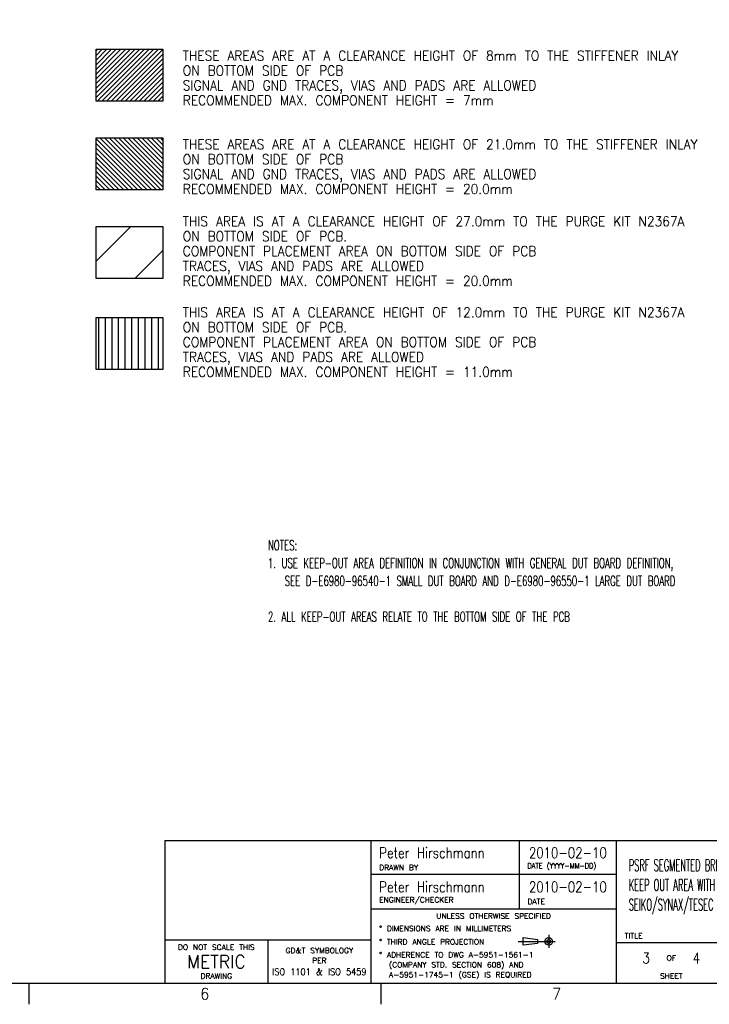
# Model space of a CAD drawing. Header units: inches. Extents: x 0 to 841, y 0 to 594.
# Tile 11 of 13: x 524 to 733, y 0 to 298. Entities that reach past the tile are written whole.
import ezdxf

# ---------------------------------------------------------------- set-up
doc = ezdxf.new("R2010")
doc.units = ezdxf.units.IN
doc.linetypes.add('DOT_CENTER', pattern=[14, 12, -1, 0, -1])
doc.layers.add('1', color=7, linetype='Continuous')
doc.styles.add('CONVERTER_11', font='txt.shx', dxfattribs={"width": 0.63})
doc.styles.add('CONVERTER_13', font='txt.shx', dxfattribs={"width": 0.54})
doc.styles.add('CONVERTER_14', font='txt.shx', dxfattribs={"width": 0.9})
doc.styles.add('CONVERTER_16', font='txt.shx', dxfattribs={"width": 0.81})
doc.styles.add('CONVERTER_18', font='txt.shx', dxfattribs={"width": 1.035})
doc.styles.add('CONVERTER_19', font='complex.shx', dxfattribs={"width": 0.95})
doc.styles.add('CONVERTER_20', font='complex.shx', dxfattribs={"width": 0.5225})

# ---------------------------------------------------------------- blocks, each defined once
blk = doc.blocks.new('TOP__2', base_point=(372.38, 302.18))
at = {"color": 1, "linetype": 'Continuous'}
for centre in [(281.91, 374.57), (289.87, 373.94), (266.19, 372.08), (258.81, 369.02), (281.91, 366.77), (305, 369.02), (252.01, 364.85), (265.42, 363.49), (273.5, 365.95), (290.31, 365.95), (245.94, 359.66), (305.84, 359.51), (317.88, 359.66), (251.44, 354.16), (312.37, 354.16), (323.06, 353.59), (281.91, 351.19), (290.41, 349.85), (236.58, 346.79), (246.09, 347.63), (298.07, 345.94), (327.24, 346.79), (259.66, 339.86), (274.37, 341.9), (289.45, 341.9), (321.71, 340.18), (267.97, 337.63), (295.84, 337.63), (330.29, 339.41), (231.66, 331.65), (239.65, 332.1), (255.75, 332.19), (263.7, 331.23), (300.12, 331.23), (324.16, 332.1), (231.03, 323.69), (238.83, 323.69), (254.41, 323.69), (281.91, 323.69), (309.41, 323.69), (324.99, 323.69), (332.78, 323.69), (263.7, 316.15), (300.12, 316.15), (332.15, 315.73), (239.65, 315.29), (308.06, 315.19), (324.16, 315.29), (267.97, 309.76), (295.84, 309.76), (233.52, 307.97), (242.11, 307.21), (304.16, 307.53), (274.37, 305.48), (289.45, 305.48), (265.74, 301.44), (236.58, 300.6), (317.73, 299.76), (327.24, 300.6), (273.41, 297.54), (281.91, 296.19), (240.75, 293.79), (251.44, 293.23), (312.37, 293.23), (245.94, 287.72), (257.97, 287.87), (317.88, 287.72), (298.39, 283.89), (273.5, 281.44), (281.91, 280.61), (290.31, 281.44), (311.81, 282.54), (258.81, 278.36), (305, 278.36), (297.63, 275.31), (273.95, 273.45), (281.91, 272.82)]:
    blk.add_circle(centre, 3, dxfattribs=at)
for centre, start, end in [((273.95, 373.94), 9, 360), ((273.95, 373.94), 360, 9), ((289.87, 373.94), 171, 180), ((297.63, 372.08), 342, 270), ((297.63, 372.08), 270, 342), ((298.39, 363.49), 337.5, 270), ((311.81, 364.85), 324, 270), ((257.97, 359.51), 33.75, 0), ((257.97, 359.51), 0, 33.75), ((272.77, 357.78), 15, 0), ((281.91, 358.98), 0, 270), ((291.04, 357.78), 345, 270), ((298.39, 363.49), 270, 337.5), ((311.81, 364.85), 270, 324), ((272.77, 357.78), 0, 15), ((281.91, 358.98), 270, 0), ((240.75, 353.59), 54, 0), ((240.75, 353.59), 0, 54), ((264.26, 354.26), 30, 0), ((264.26, 354.26), 0, 30), ((291.04, 357.78), 270, 345), ((299.55, 354.26), 330, 270), ((256.95, 348.65), 45, 0), ((273.41, 349.85), 18, 0), ((299.55, 354.26), 270, 330), ((306.86, 348.65), 315, 270), ((256.95, 348.65), 0, 45), ((265.74, 345.94), 36, 0), ((273.41, 349.85), 0, 18), ((317.73, 347.63), 303.75, 270), ((265.74, 345.94), 0, 36), ((281.91, 343.4), 0, 270), ((306.86, 348.65), 270, 315), ((242.11, 340.18), 67.5, 0), ((242.11, 340.18), 0, 67.5), ((251.34, 341.34), 60, 0), ((251.34, 341.34), 0, 60), ((281.91, 343.4), 270, 0), ((304.16, 339.86), 306, 270), ((312.47, 341.34), 300, 270), ((317.73, 347.63), 270, 303.75), ((233.52, 339.41), 72, 0), ((233.52, 339.41), 0, 72), ((281.91, 335.61), 0, 270), ((304.16, 339.86), 270, 306), ((312.47, 341.34), 270, 300), ((247.82, 332.83), 75, 0), ((247.82, 332.83), 0, 75), ((273.48, 332.12), 45, 0), ((273.48, 332.12), 0, 45), ((281.91, 335.61), 270, 0), ((290.34, 332.12), 315, 270), ((308.06, 332.19), 288, 270), ((316, 332.83), 285, 270), ((332.15, 331.65), 279, 270), ((290.34, 332.12), 270, 315), ((308.06, 332.19), 270, 288), ((316, 332.83), 270, 285), ((332.15, 331.65), 270, 279), ((246.62, 323.69), 90, 0), ((246.62, 323.69), 0, 90), ((262.2, 323.69), 90, 0), ((262.2, 323.69), 0, 90), ((269.99, 323.69), 90, 0), ((269.99, 323.69), 0, 90), ((293.83, 323.69), 270, 180), ((301.62, 323.69), 270, 180), ((317.2, 323.69), 270, 180), ((293.83, 323.69), 180, 270), ((301.62, 323.69), 180, 270), ((317.2, 323.69), 180, 270), ((231.66, 315.73), 99, 90), ((231.66, 315.73), 90, 99), ((247.82, 314.56), 105, 90), ((247.82, 314.56), 90, 105), ((255.75, 315.19), 108, 90), ((255.75, 315.19), 90, 108), ((273.48, 315.26), 135, 90), ((273.48, 315.26), 90, 135), ((290.34, 315.26), 225, 180), ((316, 314.56), 255, 180), ((281.91, 311.77), 180, 90), ((281.91, 311.77), 90, 180), ((290.34, 315.26), 180, 225), ((316, 314.56), 180, 255), ((259.66, 307.53), 126, 90), ((259.66, 307.53), 90, 126), ((321.71, 307.21), 247.5, 180), ((330.29, 307.97), 252, 180), ((251.34, 306.05), 120, 90), ((251.34, 306.05), 90, 120), ((281.91, 303.98), 90, 180), ((281.91, 303.98), 180, 90), ((312.47, 306.05), 240, 180), ((321.71, 307.21), 180, 247.5), ((330.29, 307.97), 180, 252), ((298.07, 301.44), 216, 180), ((312.47, 306.05), 180, 240), ((246.09, 299.76), 123.75, 90), ((246.09, 299.76), 90, 123.75), ((256.95, 298.74), 135, 90), ((256.95, 298.74), 90, 135), ((298.07, 301.44), 180, 216), ((306.86, 298.74), 225, 180), ((290.41, 297.54), 198, 180), ((306.86, 298.74), 180, 225), ((264.26, 293.13), 150, 90), ((264.26, 293.13), 90, 150), ((290.41, 297.54), 180, 198), ((299.55, 293.13), 210, 180), ((323.06, 293.79), 234, 180), ((272.77, 289.6), 165, 90), ((272.77, 289.6), 90, 165), ((291.04, 289.6), 195, 180), ((299.55, 293.13), 180, 210), ((323.06, 293.79), 180, 234), ((281.91, 288.4), 180, 90), ((281.91, 288.4), 90, 180), ((291.04, 289.6), 180, 195), ((305.84, 287.87), 213.75, 180), ((265.42, 283.89), 157.5, 90), ((265.42, 283.89), 90, 157.5), ((305.84, 287.87), 180, 213.75), ((252.01, 282.54), 144, 90), ((252.01, 282.54), 90, 144), ((266.19, 275.31), 162, 90), ((266.19, 275.31), 90, 162), ((289.87, 273.45), 189, 180), ((273.95, 273.45), 351, 0), ((289.87, 273.45), 180, 189)]:
    blk.add_arc(centre, 3, start, end, dxfattribs=at)
at = {"layer": '1', "color": 1}
blk.add_lwpolyline([(379.37, 424.89), (379.37, 413.49), (443.35, 413.49), (443.35, 424.89)], close=True, dxfattribs=at)
blk.add_lwpolyline([(449.62, 179.46), (513.72, 179.46, 0.414214), (516.72, 182.46), (516.72, 193.26, 0.414214), (513.72, 196.26), (449.62, 196.26, 0.414214), (446.62, 193.26), (446.62, 182.46, 0.414214)], format="xyb", close=True, dxfattribs=at)
at = {"layer": '1', "color": 1, "linetype": 'DOT_CENTER'}
blk.add_circle((281.91, 323.69), 50.87, dxfattribs=at)
at = {"layer": '1', "color": 1, "char_height": 3, "attachment_point": 7, "line_spacing_factor": 1.080432}
for s, insert, style in [('MOUNTING HOLES dia 6.0mm (4x) NECESSARY\\PFOR HANDLER APPLICATION ONLY', (380.87, 414.99), 'CONVERTER_13'), ('M3 HOLES IN THE INLAY CAN BE USED\\PFOR A CUSTOMIZED BACKER TO SUPPORT\\PPLUNGER FORCE FROM THE HANDLER', (448.12, 180.96), 'CONVERTER_11')]:
    blk.add_mtext(s, dxfattribs=dict(at, insert=insert, style=style))
blk = doc.blocks.new('front1__3', base_point=(443.76, 352.75))
at = {"layer": '1', "linetype": 'Continuous'}
h = blk.add_hatch(dxfattribs=at)
h.set_pattern_fill('_USER', color=1, angle=45, pattern_type=0)
h.set_pattern_definition([(45, (0, 0), (-0.7071068, 0.7071068), [])])
h.paths.add_polyline_path([(567.39, 288.83), (567.39, 273.12), (547.19, 273.12), (547.19, 288.83)])
h = blk.add_hatch(dxfattribs=at)
h.set_pattern_fill('_USER', color=1, angle=-45, pattern_type=0)
h.set_pattern_definition([(-45, (0, 0), (0.7071068, 0.7071068), [])])
h.paths.add_polyline_path([(567.39, 262.02), (567.39, 246.31), (547.19, 246.31), (547.19, 262.02)])
h = blk.add_hatch(dxfattribs=at)
h.set_pattern_fill('_USER', color=1, scale=12, angle=45, pattern_type=0)
h.set_pattern_definition([(45, (0, 0), (-8.48528, 8.48528), [])])
h.paths.add_polyline_path([(567.39, 235.21), (567.39, 219.5), (547.19, 219.5), (547.19, 235.21)])
h = blk.add_hatch(dxfattribs=at)
h.set_pattern_fill('_USER', color=1, scale=2, angle=90, pattern_type=0)
h.set_pattern_definition([(90, (0, 0), (-2, -8e-16), [])])
h.paths.add_polyline_path([(567.39, 207.7), (567.39, 191.99), (547.19, 191.99), (547.19, 207.7)])
at = {"layer": '1', "color": 7, "linetype": 'Continuous'}
for p, q in [((547.19, 288.83), (567.39, 288.83)), ((547.19, 273.12), (547.19, 288.83)), ((567.39, 288.83), (567.39, 273.12)), ((567.39, 273.12), (547.19, 273.12)), ((547.19, 246.31), (547.19, 262.02)), ((547.19, 262.02), (567.39, 262.02)), ((567.39, 262.02), (567.39, 246.31)), ((567.39, 246.31), (547.19, 246.31)), ((547.19, 219.5), (547.19, 235.21)), ((547.19, 235.21), (567.39, 235.21)), ((567.39, 235.21), (567.39, 219.5)), ((567.39, 219.5), (547.19, 219.5)), ((547.19, 207.7), (567.39, 207.7)), ((547.19, 191.99), (547.19, 207.7)), ((567.39, 207.7), (567.39, 191.99)), ((567.39, 191.99), (547.19, 191.99))]:
    blk.add_line(p, q, dxfattribs=at)
blk.add_blockref('TOP__2', (372.38, 302.18))
at = {"layer": '1', "color": 1, "char_height": 3, "attachment_point": 7, "line_spacing_factor": 0.90036, "style": 'CONVERTER_14'}
for s, insert in [('THESE AREAS ARE AT A CLEARANCE HEIGHT OF 8mm TO THE STIFFENER INLAY\\PON BOTTOM SIDE OF PCB\\PSIGNAL AND GND TRACES, VIAS AND PADS ARE ALLOWED\\PRECOMMENDED MAX. COMPONENT HEIGHT = 7mm', (573.39, 271.9)), ('THESE AREAS ARE AT A CLEARANCE HEIGHT OF 21.0mm TO THE STIFFENER INLAY\\PON BOTTOM SIDE OF PCB\\PSIGNAL AND GND TRACES, VIAS AND PADS ARE ALLOWED\\PRECOMMENDED MAX. COMPONENT HEIGHT = 20.0mm', (573.39, 245.08)), ('THIS AREA IS AT A CLEARANCE HEIGHT OF 27.0mm TO THE PURGE KIT N2367A\\PON BOTTOM SIDE OF PCB.\\PCOMPONENT PLACEMENT AREA ON BOTTOM SIDE OF PCB\\PTRACES, VIAS AND PADS ARE ALLOWED\\PRECOMMENDED MAX. COMPONENT HEIGHT = 20.0mm', (573.39, 217.28)), ('THIS AREA IS AT A CLEARANCE HEIGHT OF 12.0mm TO THE PURGE KIT N2367A\\PON BOTTOM SIDE OF PCB.\\PCOMPONENT PLACEMENT AREA ON BOTTOM SIDE OF PCB\\PTRACES, VIAS AND PADS ARE ALLOWED\\PRECOMMENDED MAX. COMPONENT HEIGHT = 11.0mm', (573.39, 189.77))]:
    blk.add_mtext(s, dxfattribs=dict(at, insert=insert))
blk = doc.blocks.new('2__4', base_point=(462.03, 323.82))
blk.add_blockref('front1__3', (443.76, 352.75))
at = {"layer": '1', "color": 1, "insert": (599.13, 115.73), "char_height": 3, "attachment_point": 7, "line_spacing_factor": 1.080432, "style": 'CONVERTER_11'}
blk.add_mtext('NOTES:\\P1. USE KEEP-OUT AREA DEFINITION IN CONJUNCTION WITH GENERAL DUT BOARD DEFINITION,\\P   SEE D-E6980-96540-1 SMALL DUT BOARD AND D-E6980-96550-1 LARGE DUT BOARD\\P \\P2. ALL KEEP-OUT AREAS RELATE TO THE BOTTOM SIDE OF THE PCB', dxfattribs=at)
blk = doc.blocks.new('rf_stiffener_assy__5', base_point=(462.03, 323.82))
at = {"layer": '1'}
blk.add_blockref('2__4', (462.03, 323.82), dxfattribs=at)
blk = doc.blocks.new('TOP__6', base_point=(444.49, 302.997))
blk.add_blockref('rf_stiffener_assy__5', (462.03, 323.824))
blk = doc.blocks.new('2__7', base_point=(444.49, 303))
blk.add_blockref('TOP__6', (444.49, 303))
blk = doc.blocks.new('N2494-90111-1__8', base_point=(444.49, 302.997))
at = {"layer": '1'}
blk.add_blockref('2__7', (444.49, 302.997), dxfattribs=at)
blk = doc.blocks.new('Drawing_Grid_Zones__9', base_point=(6.35, 6.35))
at = {"layer": '1', "color": 4, "linetype": 'Continuous'}
for p, q in [((526.8625, 6.35), (526.8625, 0)), ((633.225, 6.35), (633.225, 0))]:
    blk.add_line(p, q, dxfattribs=at)
at = {"layer": '1', "color": 4, "char_height": 3.5, "attachment_point": 5, "line_spacing_factor": 1.080432, "style": 'CONVERTER_14'}
for s, insert in [('6', (580.04375, 3.175)), ('7', (686.40625, 3.175))]:
    blk.add_mtext(s, dxfattribs=dict(at, insert=insert))
blk = doc.blocks.new('A1_Size_Verigy_Frame__11', base_point=(6.35, 6.35))
at = {"color": 7, "linetype": 'Continuous'}
for p, q in [((567.95, 49.54), (567.95, 6.35)), ((567.95, 49.54), (630.26, 49.54)), ((630.26, 49.54), (630.26, 6.35)), ((630.26, 49.54), (834.65, 49.54)), ((704.49, 6.35), (704.49, 49.54)), ((770.75, 18.59), (704.49, 18.59))]:
    blk.add_line(p, q, dxfattribs=at)
at = {"color": 4, "linetype": 'Continuous'}
for p, q in [((675.09, 49.54), (675.09, 28.91)), ((704.49, 39.22), (630.26, 39.22)), ((630.17, 28.91), (704.49, 28.91)), ((567.95, 19.45), (630.26, 19.45)), ((599.1, 19.45), (599.1, 6.35)), ((676.27, 20.16), (680.63, 19.58)), ((676.27, 17.85), (676.27, 20.16)), ((680.63, 18.43), (676.27, 17.85)), ((680.63, 19.58), (680.63, 18.43))]:
    blk.add_line(p, q, dxfattribs=at)
at = {"color": 4, "linetype": 'DOT_CENTER'}
for p, q in [((684, 20.97), (684, 17.04)), ((674.79, 19), (682.04, 19)), ((682.04, 19), (685.96, 19))]:
    blk.add_line(p, q, dxfattribs=at)
at = {"color": 4, "linetype": 'Continuous'}
for radius in [1.15, 0.58]:
    blk.add_circle((684, 19), radius, dxfattribs=at)
at = {"layer": '1', "color": 7, "linetype": 'Continuous'}
blk.add_line((9.35, 6.35), (831.65, 6.35), dxfattribs=at)
at = {"layer": '1'}
blk.add_blockref('Drawing_Grid_Zones__9', (6.35, 6.35), dxfattribs=at)
at = {"color": 3, "line_spacing_factor": 1.020408}
for s, insert, char_height, attachment_point, style in [('Peter Hirschmann', (632.76, 45.83), 3.2, 4, 'CONVERTER_16'), ('2010-02-10', (689.79, 45.83), 3.2, 5, 'CONVERTER_16'), ('PSRF SEGMENTED BRIDGE ADAPTER\\PKEEP OUT AREA WITH PURGE KIT N2367A\\PSEIKO/SYNAX/TESEC', (708.19, 35.53), 3.5, 4, 'CONVERTER_20'), ('Peter Hirschmann', (632.76, 35.51), 3.2, 4, 'CONVERTER_16'), ('2010-02-10', (689.79, 35.51), 3.2, 5, 'CONVERTER_16'), ('3', (713.46, 13.99), 3.2, 5, 'CONVERTER_16'), ('4', (728.66, 13.99), 3.2, 5, 'CONVERTER_16')]:
    blk.add_mtext(s, dxfattribs=dict(at, insert=insert, char_height=char_height, attachment_point=attachment_point, style=style))
at = {"color": 4}
for s, insert, char_height, attachment_point, line_spacing_factor, style in [('DRAWN BY', (632.76, 40.57), 1.6, 7, 1.12545, 'CONVERTER_18'), ('DATE (YYYY-MM-DD)', (677.59, 40.57), 1.6, 7, 1.12545, 'CONVERTER_14'), ('ENGINEER/CHECKER', (632.76, 30.26), 1.6, 7, 1.12545, 'CONVERTER_18'), ('DATE', (677.59, 30.26), 1.6, 7, 1.12545, 'CONVERTER_18'), ('UNLESS OTHERWISE SPECIFIED', (667.33, 27.51), 1.6, 2, 1.12545, 'CONVERTER_18'), ('%%d DIMENSIONS ARE IN MILLIMETERS', (632.76, 23.73), 1.6, 1, 1.12545, 'CONVERTER_18'), ('TITLE', (706.99, 19.94), 1.6, 7, 1.12545, 'CONVERTER_18'), ('DO NOT SCALE THIS', (583.53, 18.05), 1.6, 2, 1.12545, 'CONVERTER_18'), ('%%d THIRD ANGLE PROJECTION', (632.76, 19.69), 1.6, 1, 1.12545, 'CONVERTER_18'), ('METRIC', (583.53, 12.9), 4, 5, 1.320528, 'CONVERTER_19'), ('GD&T SYMBOLOGY', (614.68, 17.05), 1.6, 2, 1.12545, 'CONVERTER_18'), ('%%d ADHERENCE TO DWG A-5951-1561-1\\P  (COMPANY STD. SECTION 608) AND\\P  A-5951-1745-1 (GSE) IS REQUIRED', (632.76, 15.76), 1.6, 1, 1.12545, 'CONVERTER_18'), ('OF', (721.06, 13.99), 1.6, 5, 1.12545, 'CONVERTER_18'), ('PER', (614.68, 14.05), 1.6, 2, 0.90036, 'CONVERTER_18'), ('DRAWING', (583.53, 7.75), 1.6, 8, 1.12545, 'CONVERTER_18'), ('ISO 1101 & ISO 5459', (614.68, 8.85), 2, 8, 0.90036, 'CONVERTER_14'), ('SHEET', (721.06, 7.76), 1.6, 8, 1.12545, 'CONVERTER_18')]:
    blk.add_mtext(s, dxfattribs=dict(at, insert=insert, char_height=char_height, attachment_point=attachment_point, line_spacing_factor=line_spacing_factor, style=style))

msp = doc.modelspace()

# ---------------------------------------------------------------- block references
for name, p in [('A1_Size_Verigy_Frame__11', (6.35, 6.35)), ('N2494-90111-1__8', (444.49, 303))]:
    msp.add_blockref(name, p)

doc.saveas('drawing.dxf')
